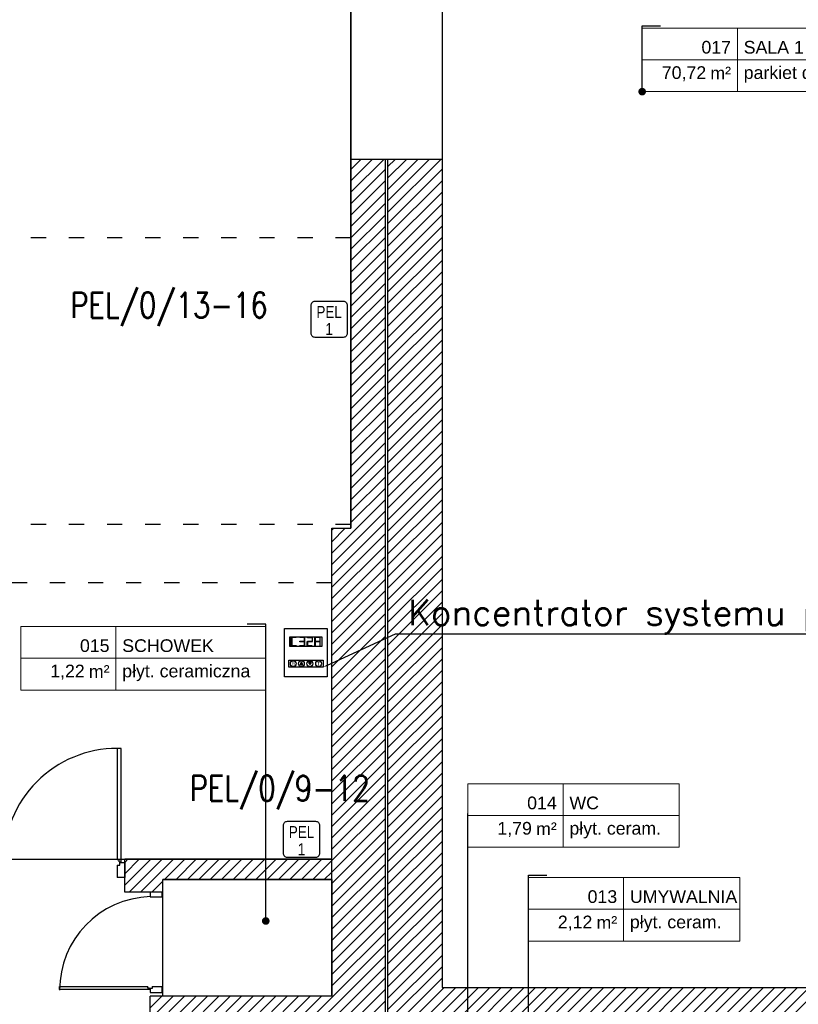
# Model space of a CAD drawing. Header units: millimetres. Extents: x 22250 to 51280, y -5012 to 7692.
# Tile 131 of 183: x 45476 to 46090, y 2199 to 2975. Entities that reach past the tile are written whole.
import ezdxf
from ezdxf import colors
from ezdxf.entities.mleader import LeaderData, LeaderLine
from ezdxf.enums import TextEntityAlignment as Align
from ezdxf.math import Vec2, Vec3

# ---------------------------------------------------------------- set-up
doc = ezdxf.new("R2010")
doc.units = ezdxf.units.MM
doc.linetypes.add('ACAD_ISO03W100', pattern=[30, 12, -18])
for name, color, linetype in [('E_Gniazda', 1, 'Continuous'), ('E_podklad', 252, 'Continuous'), ('el - r opisy', 100, 'Continuous'), ('IE_gniazda_PEL', 94, 'Continuous')]:
    doc.layers.add(name, color=color, linetype=linetype)
doc.styles.add('ARIAL', font='arial.ttf')
doc.styles.add('CP_TXTCON', font='ROMANS.SHX', dxfattribs={"width": 0.8})
doc.styles.get("Standard").update_dxf_attribs({"font": 'arial.ttf'})
pattern_1 = [(45, (29894.76, -15796.4403), (-4.490128, 4.490128), [])]

# ---------------------------------------------------------------- blocks, each defined once
blk = doc.blocks.new('*U211')
at = {"lineweight": 5}
for p, q in [((-75, -25), (-75, 25)), ((-75, 25), (0, 25)), ((0, 0), (0, 25)), ((0, 25), (152.71, 25)), ((152.71, 25), (152.71, -25)), ((-75, -25), (0, -25)), ((152.71, -25), (0, -25))]:
    blk.add_line(p, q, dxfattribs=at)
at = {"lineweight": 5, "ltscale": 18.5}
for p, q in [((0, 25), (0, -25)), ((-75, 0), (152.71, 0))]:
    blk.add_line(p, q, dxfattribs=at)
at = {"lineweight": 5, "ltscale": 18.5, "insert": (-5, -10.38), "char_height": 10, "attachment_point": 6, "style": 'ARIAL'}
blk.add_mtext('\\A1;m²', dxfattribs=at)
at = {"lineweight": 5, "style": 'ARIAL'}
blk.add_attdef('1NR', text='', height=10, dxfattribs=at).set_placement((-5, 5), align=Align.RIGHT)
blk.add_attdef('2POM', (5, 5), '', height=10, dxfattribs=at)
blk.add_attdef('4PL2', text='', height=10, dxfattribs=at).set_placement((-24.57, -5), align=Align.TOP_RIGHT)
blk.add_attdef('3POS', text='', height=10, dxfattribs=at).set_placement((5, -5), align=Align.TOP_LEFT)
blk = doc.blocks.new('_Dot')
at = {"color": 0, "linetype": 'ByBlock', "lineweight": -2}
blk.add_line((-0.5, 0), (-1, 0), dxfattribs=at)
at = {"color": 0, "linetype": 'ByBlock', "const_width": 0.5}
blk.add_lwpolyline([(-0.25, 0, 1), (0.25, 0, 1)], format="xyb", close=True, dxfattribs=at)
blk = doc.blocks.new('*U217')
at = {"lineweight": 5}
for p, q in [((-75, -25), (-75, 25)), ((-75, 25), (0, 25)), ((0, 0), (0, 25)), ((0, 25), (91.58, 25)), ((91.58, 25), (91.58, -25)), ((-75, -25), (0, -25)), ((91.58, -25), (0, -25))]:
    blk.add_line(p, q, dxfattribs=at)
at = {"lineweight": 5, "ltscale": 18.5}
for p, q in [((0, 25), (0, -25)), ((-75, 0), (91.58, 0))]:
    blk.add_line(p, q, dxfattribs=at)
at = {"lineweight": 5, "ltscale": 18.5, "insert": (-5, -10.38), "char_height": 10, "attachment_point": 6, "style": 'ARIAL'}
blk.add_mtext('\\A1;m²', dxfattribs=at)
at = {"lineweight": 5, "style": 'ARIAL'}
blk.add_attdef('1NR', text='', height=10, dxfattribs=at).set_placement((-5, 5), align=Align.RIGHT)
blk.add_attdef('2POM', (5, 5), '', height=10, dxfattribs=at)
blk.add_attdef('4PL2', text='', height=10, dxfattribs=at).set_placement((-24.57, -5), align=Align.TOP_RIGHT)
blk.add_attdef('3POS', text='', height=10, dxfattribs=at).set_placement((5, -5), align=Align.TOP_LEFT)
blk = doc.blocks.new('*U218')
at = {"lineweight": 5}
for p, q in [((-75, -25), (-75, 25)), ((-75, 25), (0, 25)), ((0, 0), (0, 25)), ((0, 25), (118.2, 25)), ((118.2, 25), (118.2, -25)), ((-75, -25), (0, -25)), ((118.2, -25), (0, -25))]:
    blk.add_line(p, q, dxfattribs=at)
at = {"lineweight": 5, "ltscale": 18.5}
for p, q in [((0, 25), (0, -25)), ((-75, 0), (118.2, 0))]:
    blk.add_line(p, q, dxfattribs=at)
at = {"lineweight": 5, "ltscale": 18.5, "insert": (-5, -10.38), "char_height": 10, "attachment_point": 6, "style": 'ARIAL'}
blk.add_mtext('\\A1;m²', dxfattribs=at)
at = {"lineweight": 5, "style": 'ARIAL'}
blk.add_attdef('1NR', text='', height=10, dxfattribs=at).set_placement((-5, 5), align=Align.RIGHT)
blk.add_attdef('2POM', (5, 5), '', height=10, dxfattribs=at)
blk.add_attdef('4PL2', text='', height=10, dxfattribs=at).set_placement((-24.57, -5), align=Align.TOP_RIGHT)
blk.add_attdef('3POS', text='', height=10, dxfattribs=at).set_placement((5, -5), align=Align.TOP_LEFT)
blk = doc.blocks.new('PEL 1')
at = {"lineweight": 25}
blk.add_lwpolyline([(-17.5, 45), (17.5, 45, -0.414214), (22.5, 40), (22.5, 5, -0.414214), (17.5, 0), (-17.5, 0, -0.414214), (-22.5, 5), (-22.5, 40, -0.414214)], format="xyb", close=True, dxfattribs=at)
at = {"style": 'ARIAL', "width": 0.8}
for s, p in [('PEL', (0, 24.1)), ('1', (0, 2.8))]:
    blk.add_text(s, height=15, dxfattribs=at).set_placement(p, align=Align.CENTER)
blk = doc.blocks.new('Koncentrator')
h = blk.add_hatch(color=1)
h.dxf.hatch_style = 1
h.set_gradient(color1=(255, 0, 0), color2=(255, 0, 0), tint=1)
h.paths.add_polyline_path([(2328.8, 2568.1), (2326.6, 2564.4), (2331, 2564.4)])
h = blk.add_hatch(color=1)
h.dxf.hatch_style = 1
h.set_gradient(color1=(255, 0, 0), color2=(255, 0, 0), tint=1)
h.paths.add_polyline_path([(2342.5, 2564), (2344.7, 2567.6), (2340.3, 2567.6)])
at = {"color": 1}
for p, q in [((2326.6, 2564.4), (2328.8, 2568.1)), ((2326.6, 2564.4), (2331, 2564.4)), ((2331, 2564.4), (2328.8, 2568.1)), ((2344.7, 2567.6), (2340.3, 2567.6)), ((2340.3, 2567.6), (2342.5, 2564)), ((2344.7, 2567.6), (2342.5, 2564))]:
    blk.add_line(p, q, dxfattribs=at)
at = {"color": 1, "ltscale": 5}
for points in [[(2301.5, 2622.9), (2371, 2622.9), (2371, 2544), (2301.5, 2544)], [(2310.2, 2609.3), (2361.9, 2609.3), (2361.9, 2593.6), (2310.2, 2593.6)], [(2312.3, 2602), (2312.3, 2608.2), (2313.1, 2608.2), (2313.1, 2602)], [(2312.3, 2595.4), (2312.3, 2601.6), (2313.1, 2601.6), (2313.1, 2595.4)], [(2313.2, 2609), (2320.3, 2609), (2320.3, 2608.2), (2313.2, 2608.2)], [(2313.2, 2595.4), (2320.3, 2595.4), (2320.3, 2594.6), (2313.2, 2594.6)], [(2326.2, 2609), (2333.3, 2609), (2333.3, 2608.2), (2326.2, 2608.2)], [(2326.2, 2602), (2333.3, 2602), (2333.3, 2601.2), (2326.2, 2601.2)], [(2326.2, 2595.4), (2333.3, 2595.4), (2333.3, 2594.6), (2326.2, 2594.6)], [(2334.3, 2602), (2334.3, 2608.2), (2333.5, 2608.2), (2333.5, 2602)], [(2334.3, 2595.4), (2334.3, 2601.6), (2333.5, 2601.6), (2333.5, 2595.4)], [(2338, 2595), (2338, 2601.2), (2338.7, 2601.2), (2338.7, 2595)], [(2338.9, 2608.6), (2346, 2608.6), (2346, 2607.8), (2338.9, 2607.8)], [(2338.9, 2602), (2346, 2602), (2346, 2601.2), (2338.9, 2601.2)], [(2347, 2601.6), (2347, 2607.8), (2346.2, 2607.8), (2346.2, 2601.6)], [(2350.5, 2602), (2350.5, 2608.2), (2351.3, 2608.2), (2351.3, 2602)], [(2350.5, 2595.4), (2350.5, 2601.6), (2351.3, 2601.6), (2351.3, 2595.4)], [(2351.4, 2609), (2358.5, 2609), (2358.5, 2608.2), (2351.4, 2608.2)], [(2351.4, 2602.1), (2358.5, 2602.1), (2358.5, 2601.3), (2351.4, 2601.3)], [(2359.5, 2602), (2359.5, 2608.2), (2358.7, 2608.2), (2358.7, 2602)], [(2359.5, 2595.4), (2359.5, 2601.6), (2358.7, 2601.6), (2358.7, 2595.4)], [(2338.9, 2595), (2346, 2595), (2346, 2594.2), (2338.9, 2594.2)], [(2308.4, 2571.1), (2364, 2571.1), (2364, 2559.8), (2308.4, 2559.8)]]:
    blk.add_lwpolyline(points, close=True, dxfattribs=at)
for centre in [(2315.6, 2565.5), (2328.8, 2565.5), (2342.5, 2565.5), (2356.8, 2565.5)]:
    blk.add_circle(centre, 4.75, dxfattribs=at)
at = {"color": 1, "char_height": 5.07, "attachment_point": 1}
for s, insert in [('R', (2313.5, 2568.1)), ('T', (2354.7, 2568.1))]:
    blk.add_mtext_dynamic_manual_height_columns(s, width=0.0899, gutter_width=1, heights=[0], dxfattribs=dict(at, insert=insert))

msp = doc.modelspace()

# ---------------------------------------------------------------- hatches: boundary and pattern name
at = {"layer": 'E_podklad'}
h = msp.add_hatch(dxfattribs=at)
h.set_pattern_fill('ANSI31', color=256, scale=2)
h.set_pattern_definition(pattern_1)
h.paths.add_polyline_path([(46411.25, 2212.13), (45809.25, 2212.13), (45809.25, 2865.13), (45766.25, 2865.13), (45766.25, 2169.13), (46411.25, 2169.13)])
h.paths.add_polyline_path([(45764.25, 2865.13), (45737.25, 2865.13), (45737.25, 2574.13), (45722.25, 2574.13), (45722.25, 2205.13), (45579.25, 2205.13), (45579.25, 2162.13), (45764.25, 2162.13)])
h.paths.add_polyline_path([(45809.25, 3149.13), (45737.25, 3149.13), (45737.25, 3093.13), (45809.25, 3093.13)])
h.paths.add_polyline_path([(45809.25, 3444.13), (45766.25, 3444.13), (45766.25, 3379.13), (45809.25, 3379.13)])
h.paths.add_polyline_path([(45766.25, 3444.13), (45737.25, 3444.13), (45737.25, 3379.13), (45766.25, 3379.13)])
h.paths.add_polyline_path([(45837.25, 3487.13), (45766.25, 3487.13), (45766.25, 3492.13), (45591.28, 3492.13), (45591.28, 3484.13), (45591.25, 3449.13), (45723.25, 3449.13), (45723.25, 3444.13), (45837.25, 3444.13)])
h.paths.add_polyline_path([(46118.25, 3487.13), (46074.25, 3487.13), (46074.25, 3479.13), (46074.25, 3444.13), (46118.25, 3444.13)])
h.paths.add_polyline_path([(45365.25, 3492.13), (45314.25, 3492.13), (45314.25, 3484.13), (45314.25, 3449.13), (45365.25, 3449.13)])
h.paths.add_polyline_path([(45088.25, 3492.13), (44901.25, 3492.13), (44901.25, 3376.13), (44909.25, 3376.13), (44944.25, 3376.13), (44944.25, 3449.13), (45088.25, 3449.13)])
h.paths.add_polyline_path([(44944.25, 3156.13), (44901.25, 3156.13), (44901.25, 3100.13), (44909.25, 3100.13), (44944.25, 3100.13)])
h.paths.add_polyline_path([(44944.25, 2868.13), (44901.25, 2868.13), (44901.25, 2268.13), (44944.25, 2268.13)])
h.paths.add_polyline_path([(45420.25, 2053.13), (44944.25, 2053.13), (44944.25, 2072.13), (44901.25, 2072.13), (44901.25, 2010.13), (45420.25, 2010.13), (45420.25, 2022.05)])
h.paths.add_polyline_path([(45622.25, 2053.13), (45598.25, 2053.13), (45579.25, 2053.13), (45520.25, 2053.13), (45520.25, 2010.13), (45622.25, 2010.13)])
h = msp.add_hatch(dxfattribs=at)
h.set_pattern_fill('ANSI31', color=256, scale=2)
h.set_pattern_definition(pattern_1)
h.paths.add_polyline_path([(45780.25, 2044.13), (45746.25, 2044.13), (45746.25, 2010.13), (45780.25, 2010.13)])
h.paths.add_polyline_path([(45722.25, 2313.13), (45559.25, 2313.13), (45559.25, 2287.13), (45579.17, 2287.13), (45589.25, 2287.13), (45589.25, 2297.13), (45722.25, 2297.13)])
h.paths.add_polyline_path([(45067.25, 2287.13), (45067.25, 2302.13), (45459.25, 2302.13), (45459.25, 2287.13), (45459.25, 2313.13), (44944.25, 2313.13), (44944.25, 2287.13)])

# ---------------------------------------------------------------- linework, layer by layer
at = {"layer": 'E_podklad', "ltscale": 2}
for p, q in [((45737.25, 3093.13), (45737.25, 2865.13)), ((45809.25, 3093.13), (45809.25, 2865.13)), ((45737.25, 2865.13), (45737.25, 2574.13)), ((45737.25, 2865.13), (45809.25, 2865.13)), ((45764.25, 2865.13), (45764.25, 2162.13)), ((45766.25, 2865.13), (45766.25, 2169.13)), ((45809.25, 2865.13), (45809.25, 2212.13)), ((45722.25, 2205.13), (45722.25, 2574.13)), ((45722.25, 2574.13), (45737.25, 2574.13)), ((45722.25, 2313.13), (45559.25, 2313.13)), ((45559.25, 2287.13), (45559.25, 2313.13)), ((45722.25, 2297.13), (45589.25, 2297.13)), ((45589.25, 2287.13), (45589.25, 2297.13)), ((45589.25, 2287.13), (45559.25, 2287.13)), ((45809.25, 2212.13), (46411.25, 2212.13)), ((45722.25, 2205.13), (45579.25, 2205.13)), ((45579.25, 2162.13), (45579.25, 2205.13))]:
    msp.add_line(p, q, dxfattribs=at)
at = {"layer": 'E_podklad', "linetype": 'ACAD_ISO03W100'}
for p, q in [((45737.25, 2803.13), (44944.25, 2803.13)), ((45737.25, 2577.13), (44944.25, 2577.13)), ((45722.25, 2531.13), (44944.25, 2531.13))]:
    msp.add_line(p, q, dxfattribs=at)
at = {"layer": 'E_podklad'}
msp.add_line((45829.54, 2140.72), (45829.54, 2349.27), dxfattribs=at)
at = {"layer": 'E_podklad', "color": 144, "true_color": 0x007cb0}
for p, q in [((45553.29, 2308.61), (45555.27, 2308.61)), ((45554.86, 2312.72), (45553.31, 2312.72)), ((45554.86, 2311.17), (45554.86, 2312.72)), ((45555.27, 2308.61), (45555.27, 2310.59)), ((45577.48, 2211.61), (45577.48, 2212.83)), ((45580.74, 2212.85), (45580.74, 2211.28)), ((45578.71, 2211.61), (45577.48, 2211.61)), ((45580.74, 2211.28), (45579.17, 2211.28))]:
    msp.add_line(p, q, dxfattribs=at)
at = {"layer": 'E_podklad', "ltscale": 2}
msp.add_lwpolyline([(45722.25, 2313.13), (45722.25, 2574.13), (45737.25, 2574.13), (45737.25, 3444.13), (45723.25, 3444.13), (45723.25, 3449.13), (44944.25, 3449.13), (44944.25, 2313.13), (45722.25, 2313.13)], dxfattribs=at)
at = {"layer": 'E_podklad', "color": 144, "true_color": 0x007cb0}
for points in [[(45556.4, 2311.17), (45556.4, 2400.57), (45553.31, 2400.57), (45553.31, 2312.72)], [(45555.27, 2310.59), (45559.25, 2310.59), (45559.25, 2298.67), (45553.29, 2298.67)], [(45553.29, 2308.61), (45553.29, 2298.67)], [(45554.86, 2311.17), (45556.4, 2311.17)], [(45588.6, 2287.31), (45579.17, 2287.31), (45579.17, 2283.64), (45588.6, 2283.64), (45588.6, 2287.31)], [(45578.71, 2210.39), (45507.92, 2210.39), (45507.92, 2212.83), (45577.48, 2212.83)], [(45579.17, 2211.28), (45579.17, 2208.13), (45588.6, 2208.13), (45588.6, 2212.85)], [(45580.74, 2212.85), (45588.6, 2212.85)], [(45578.71, 2211.61), (45578.71, 2210.39)]]:
    msp.add_lwpolyline(points, dxfattribs=at)
at = {"layer": 'E_podklad', "ltscale": 2}
msp.add_lwpolyline([(45589.25, 2297.13), (45722.25, 2297.13), (45722.25, 2205.13), (45589.25, 2205.13)], close=True, dxfattribs=at)
at = {"layer": 'E_podklad', "color": 144, "true_color": 0x007cb0}
for centre, radius, start, end in [((45553.31, 2311.15), 89.43, 89.99889, 180.35485), ((45581.32, 2210.27), 73.41, 91.68274, 180.34052)]:
    msp.add_arc(centre, radius, start, end, dxfattribs=at)

# ---------------------------------------------------------------- block references
at = {"xscale": 0.4845259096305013, "yscale": 0.4845259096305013, "zscale": 0.4845259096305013}
msp.add_blockref('Koncentrator', (44569.99, 1224.23), dxfattribs=at)
at = {"layer": 'E_podklad'}
for name, p, values in [('*U211', (46041.85, 2943.26), {'1NR': '017', '2POM': 'SALA 1 - JADALNIA', '3POS': 'parkiet drewniany', '4PL2': '70,72'}), ('*U218', (45552.21, 2471.53), {'1NR': '015', '2POM': 'SCHOWEK', '3POS': 'płyt. ceramiczna', '4PL2': '1,22'}), ('*U217', (45904.54, 2347.54), {'1NR': '014', '2POM': 'WC', '3POS': 'płyt. ceram.', '4PL2': '1,79'}), ('*U217', (45952.17, 2273.69), {'1NR': '013', '2POM': 'UMYWALNIA', '3POS': 'płyt. ceram.', '4PL2': '2,12'})]:
    msp.add_blockref(name, p, dxfattribs=at).add_auto_attribs(values)
at = {"layer": 'IE_gniazda_PEL', "xscale": 0.6336881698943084, "yscale": 0.6336881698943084, "zscale": 0.6336881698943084}
for p in [(45720.23, 2724.54), (45698.47, 2314.54)]:
    msp.add_blockref('PEL 1', p, dxfattribs=at)

# ---------------------------------------------------------------- texts
at = {"layer": 'el - r opisy', "lineweight": 0, "char_height": 20, "width": 398.1256, "attachment_point": 1, "style": 'CP_TXTCON'}
for s, insert in [('PEL/0/13-16', (45516.22, 2760)), ('PEL/0/9-12', (45610.23, 2379.1))]:
    msp.add_mtext(s, dxfattribs=dict(at, insert=insert))

# ---------------------------------------------------------------- leaders
at = {"layer": 'E_Gniazda', "color": 30, "linetype": 'ByBlock', "lineweight": -3, "ltscale": 20}
ml = msp.add_multileader_mtext('Standard', dxfattribs=at)
ml.set_content('{\\Fsimplex|c0;Koncentrator systemu przywołania}', color=30)
ml.set_leader_properties()
ml.build(insert=Vec2(0, 0))
ml.multileader.update_dxf_attribs({"text_left_attachment_type": 5, "text_right_attachment_type": 5})
ctx = ml.context
ctx.base_point, ctx.char_height, ctx.plane_origin = Vec3(45780.4, 2490.92), 20, Vec3(46631.17, 2034.04)
ctx.left_attachment, ctx.right_attachment = 5, 5
notes = []
notes.append((ctx, [(0, (1, 1, 0), (45772.4, 2490.92), (1, 0), 8, [(3, [(45715.43, 2464.54)], 0, [])])]))
ctx.mtext.insert, ctx.mtext.flow_direction = Vec3(45782.4, 2517.59), 5
at = {"layer": 'E_podklad'}
ml = msp.add_multileader_mtext('Standard', dxfattribs=at)
ml.set_content('', color=256)
ml.set_leader_properties()
ml.set_arrow_properties(name='DOT')
ml.build(insert=Vec2(0, 0))
ml.multileader.update_dxf_attribs({"arrow_head_size": 6})
ctx = ml.context
ctx.base_point, ctx.arrow_head_size, ctx.plane_origin = Vec3(45981.37, 2970.26), 6, Vec3(45764.84, 3435.96)
notes.append((ctx, [(0, (1, 1, 0), (45966.85, 2970.26), (1, 0), 14.52, [(0, [(45966.85, 2918.26)], 0, [])])]))
ctx.mtext.insert, ctx.mtext.flow_direction = Vec3(45983.37, 2970.26), 5
ml = msp.add_multileader_mtext('Standard', dxfattribs=at)
ml.set_content('', color=256)
ml.set_leader_properties()
ml.set_arrow_properties(name='DOT')
ml.build(insert=Vec2(0, 0))
ml.multileader.update_dxf_attribs({"arrow_head_size": 6})
ctx = ml.context
ctx.base_point, ctx.arrow_head_size, ctx.plane_origin = Vec3(45651.76, 2498.53), 6, Vec3(45872.3, 2964.23)
ctx.text_align_type = 2
notes.append((ctx, [(0, (1, 1, 0), (45670.28, 2498.53), (-1, 0), 14.52, [(0, [(45670.28, 2264.47)], 0, [])])]))
ctx.mtext.insert, ctx.mtext.rotation, ctx.mtext.alignment, ctx.mtext.flow_direction = Vec3(45653.76, 2498.53), 6.283185, 3, 5
ml = msp.add_multileader_mtext('Standard', dxfattribs=at)
ml.set_content('', color=256)
ml.set_leader_properties()
ml.set_arrow_properties(name='DOT')
ml.build(insert=Vec2(0, 0))
ml.multileader.update_dxf_attribs({"arrow_head_size": 6})
ctx = ml.context
ctx.base_point, ctx.arrow_head_size, ctx.plane_origin = Vec3(45891.69, 2300.69), 6, Vec3(45675.15, 2766.4)
notes.append((ctx, [(0, (1, 1, 0), (45877.17, 2300.69), (1, 0), 14.52, [(0, [(45877.17, 2129.69)], 0, [])])]))
ctx.mtext.insert, ctx.mtext.flow_direction = Vec3(45893.69, 2300.69), 5
for ctx, leaders in notes:
    for number, flags, end, landing, length, lines in leaders:
        leader = LeaderData()
        leader.index, (leader.has_last_leader_line, leader.has_dogleg_vector, leader.attachment_direction) = number, flags
        leader.last_leader_point, leader.dogleg_vector, leader.dogleg_length = Vec3(end), Vec3(landing), length
        for number, points, colour, breaks in lines:
            line = LeaderLine()
            line.index, line.vertices, line.color, line.breaks = number, Vec3.list(points), colors.encode_raw_color(colour), breaks
            leader.lines.append(line)
        ctx.leaders.append(leader)

doc.saveas('drawing.dxf')
